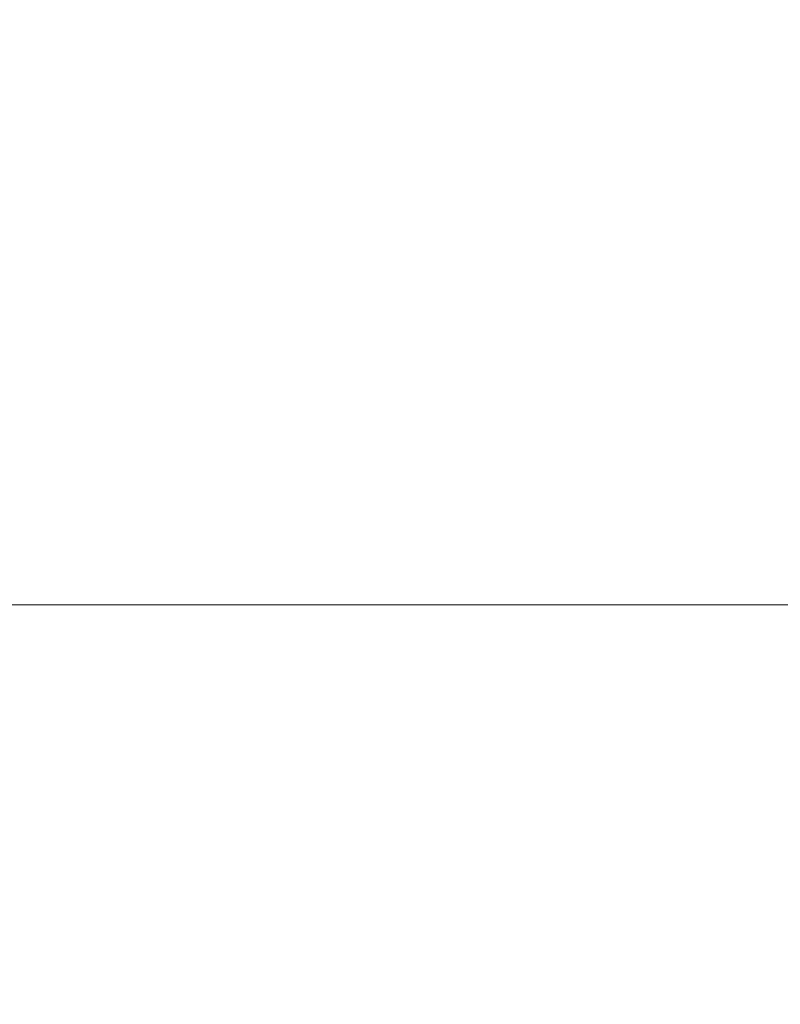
# Model space of a CAD drawing. Header units: centimetres. Extents: x -26.3 to 27.5, y 4.8 to 73.5.
# Tile 174 of 256: x -8.2311 to -8.2028, y 6.4853 to 6.522. Entities that reach past the tile are written whole.
import ezdxf

# ---------------------------------------------------------------- set-up
doc = ezdxf.new("R2010")
doc.units = ezdxf.units.CM
doc.header["$LTSCALE"] = 2.54
doc.layers.add('Lucido design-1', color=7, linetype='Continuous')

# ---------------------------------------------------------------- blocks, each defined once
blk = doc.blocks.new('Gruppo-3-1')
at = {"color": 7, "linetype": 'Continuous', "lineweight": 9}
for points, invisible_edges in [([(-8.204649, 6.526031, -1479.7661), (-8.203601, 6.522435, -1479.7661), (-8.205699, 6.521873, -1479.769575), (-8.206721, 6.525378, -1479.769575)], 15), ([(-8.204649, 6.526031, -1515.8661), (-8.203601, 6.522435, -1515.8661), (-8.205699, 6.521873, -1515.869575), (-8.206721, 6.525378, -1515.869575)], 15), ([(-25.986537, 6.525376, -1479.018057), (-25.986537, 6.521853, -1479.017221), (27.113463, 6.521853, -1479.017221), (27.113463, 6.525376, -1479.018057)], 10), ([(-25.986537, 6.525376, -1515.118057), (-25.986537, 6.521853, -1515.117221), (27.113463, 6.521853, -1515.117221), (27.113463, 6.525376, -1515.118057)], 10), ([(-8.21732, 6.525405, -1479.782472), (-8.216287, 6.522362, -1479.782472), (-8.218976, 6.521514, -1479.78542), (-8.219969, 6.524441, -1479.78542)], 15), ([(-8.21732, 6.525405, -1515.882472), (-8.216287, 6.522362, -1515.882472), (-8.218976, 6.521514, -1515.88542), (-8.219969, 6.524441, -1515.88542)], 15), ([(-8.206721, 6.525378, -1479.769575), (-8.205699, 6.521873, -1479.769575), (-8.207931, 6.521274, -1479.772955), (-8.208925, 6.524683, -1479.772955)], 15), ([(-8.206721, 6.525378, -1515.869575), (-8.205699, 6.521873, -1515.869575), (-8.207931, 6.521274, -1515.872955), (-8.208925, 6.524683, -1515.872955)], 15), ([(-8.226614, 6.525033, -1479.790951), (-8.225588, 6.522396, -1479.790951), (-8.228547, 6.521319, -1479.793526), (-8.229523, 6.523828, -1479.793526)], 15), ([(-8.226614, 6.525033, -1515.890951), (-8.225588, 6.522396, -1515.890951), (-8.228547, 6.521319, -1515.893526), (-8.229523, 6.523828, -1515.893526)], 15), ([(-8.208925, 6.524683, -1479.772955), (-8.207931, 6.521274, -1479.772955), (-8.210293, 6.520642, -1479.776235), (-8.211257, 6.523948, -1479.776235)], 15), ([(-8.208925, 6.524683, -1515.872955), (-8.207931, 6.521274, -1515.872955), (-8.210293, 6.520642, -1515.876235), (-8.211257, 6.523948, -1515.876235)], 15), ([(-8.219969, 6.524441, -1479.78542), (-8.218976, 6.521514, -1479.78542), (-8.221775, 6.520632, -1479.788248), (-8.222727, 6.523437, -1479.788248)], 15), ([(-8.219969, 6.524441, -1515.88542), (-8.218976, 6.521514, -1515.88542), (-8.221775, 6.520632, -1515.888248), (-8.222727, 6.523437, -1515.888248)], 15), ([(-8.211257, 6.523948, -1479.776235), (-8.210293, 6.520642, -1479.776235), (-8.21278, 6.519975, -1479.779409), (-8.213712, 6.523174, -1479.779409)], 15), ([(-8.211257, 6.523948, -1515.876235), (-8.210293, 6.520642, -1515.876235), (-8.21278, 6.519975, -1515.879409), (-8.213712, 6.523174, -1515.879409)], 15), ([(-8.229523, 6.523828, -1479.793526), (-8.228547, 6.521319, -1479.793526), (-8.231645, 6.520191, -1479.796003), (-8.232568, 6.522567, -1479.796003)], 15), ([(-8.229523, 6.523828, -1515.893526), (-8.228547, 6.521319, -1515.893526), (-8.231645, 6.520191, -1515.896003), (-8.232568, 6.522567, -1515.896003)], 15), ([(-8.222727, 6.523437, -1479.788248), (-8.221775, 6.520632, -1479.788248), (-8.224678, 6.519716, -1479.790951), (-8.225588, 6.522396, -1479.790951)], 15), ([(-8.222727, 6.523437, -1515.888248), (-8.221775, 6.520632, -1515.888248), (-8.224678, 6.519716, -1515.890951), (-8.225588, 6.522396, -1515.890951)], 15), ([(-8.213712, 6.523174, -1479.779409), (-8.21278, 6.519975, -1479.779409), (-8.215387, 6.519277, -1479.782472), (-8.216287, 6.522362, -1479.782472)], 15), ([(-8.213712, 6.523174, -1515.879409), (-8.21278, 6.519975, -1515.879409), (-8.215387, 6.519277, -1515.882472), (-8.216287, 6.522362, -1515.882472)], 15), ([(-8.20164, 6.52296, -1479.762536), (-8.200729, 6.519235, -1479.762536), (-8.202711, 6.518796, -1479.7661), (-8.203601, 6.522435, -1479.7661)], 15), ([(-8.20164, 6.52296, -1515.862536), (-8.200729, 6.519235, -1515.862536), (-8.202711, 6.518796, -1515.8661), (-8.203601, 6.522435, -1515.8661)], 15), ([(-8.225588, 6.522396, -1479.790951), (-8.224678, 6.519716, -1479.790951), (-8.227682, 6.518769, -1479.793526), (-8.228547, 6.521319, -1479.793526)], 15), ([(-8.225588, 6.522396, -1515.890951), (-8.224678, 6.519716, -1515.890951), (-8.227682, 6.518769, -1515.893526), (-8.228547, 6.521319, -1515.893526)], 15), ([(-8.203601, 6.522435, -1479.7661), (-8.202711, 6.518796, -1479.7661), (-8.204831, 6.518326, -1479.769575), (-8.205699, 6.521873, -1479.769575)], 15), ([(-8.203601, 6.522435, -1515.8661), (-8.202711, 6.518796, -1515.8661), (-8.204831, 6.518326, -1515.869575), (-8.205699, 6.521873, -1515.869575)], 15), ([(-8.216287, 6.522362, -1479.782472), (-8.215387, 6.519277, -1479.782472), (-8.218111, 6.518547, -1479.78542), (-8.218976, 6.521514, -1479.78542)], 15), ([(-8.216287, 6.522362, -1515.882472), (-8.215387, 6.519277, -1515.882472), (-8.218111, 6.518547, -1515.88542), (-8.218976, 6.521514, -1515.88542)], 15), ([(27.113463, 6.521201, -1479.017066), (27.113463, 6.521853, -1479.017221), (-25.986537, 6.521853, -1479.017221), (-25.986537, 6.521201, -1479.017066)], 10), ([(27.113463, 6.521201, -1515.117066), (27.113463, 6.521853, -1515.117221), (-25.986537, 6.521853, -1515.117221), (-25.986537, 6.521201, -1515.117066)], 10), ([(-8.205699, 6.521873, -1479.769575), (-8.204831, 6.518326, -1479.769575), (-8.207087, 6.517826, -1479.772955), (-8.207931, 6.521274, -1479.772955)], 15), ([(-8.205699, 6.521873, -1515.869575), (-8.204831, 6.518326, -1515.869575), (-8.207087, 6.517826, -1515.872955), (-8.207931, 6.521274, -1515.872955)], 15), ([(-8.228547, 6.521319, -1479.793526), (-8.227682, 6.518769, -1479.793526), (-8.230826, 6.517778, -1479.796003), (-8.231645, 6.520191, -1479.796003)], 15), ([(-8.228547, 6.521319, -1515.893526), (-8.227682, 6.518769, -1515.893526), (-8.230826, 6.517778, -1515.896003), (-8.231645, 6.520191, -1515.896003)], 15), ([(-8.218976, 6.521514, -1479.78542), (-8.218111, 6.518547, -1479.78542), (-8.220946, 6.517787, -1479.788248), (-8.221775, 6.520632, -1479.788248)], 15), ([(-8.218976, 6.521514, -1515.88542), (-8.218111, 6.518547, -1515.88542), (-8.220946, 6.517787, -1515.888248), (-8.221775, 6.520632, -1515.888248)], 15), ([(-25.986537, 6.521201, -1479.017066), (-25.986537, 6.517575, -1479.016369), (27.113463, 6.517575, -1479.016369), (27.113463, 6.521201, -1479.017066)], 10), ([(-25.986537, 6.521201, -1515.117066), (-25.986537, 6.517575, -1515.116369), (27.113463, 6.517575, -1515.116369), (27.113463, 6.521201, -1515.117066)], 10), ([(-8.207931, 6.521274, -1479.772955), (-8.207087, 6.517826, -1479.772955), (-8.209474, 6.517296, -1479.776235), (-8.210293, 6.520642, -1479.776235)], 15), ([(-8.207931, 6.521274, -1515.872955), (-8.207087, 6.517826, -1515.872955), (-8.209474, 6.517296, -1515.876235), (-8.210293, 6.520642, -1515.876235)], 15), ([(-8.221775, 6.520632, -1479.788248), (-8.220946, 6.517787, -1479.788248), (-8.223887, 6.516999, -1479.790951), (-8.224678, 6.519716, -1479.790951)], 15), ([(-8.221775, 6.520632, -1515.888248), (-8.220946, 6.517787, -1515.888248), (-8.223887, 6.516999, -1515.890951), (-8.224678, 6.519716, -1515.890951)], 15), ([(-8.210293, 6.520642, -1479.776235), (-8.209474, 6.517296, -1479.776235), (-8.211988, 6.516739, -1479.779409), (-8.21278, 6.519975, -1479.779409)], 15), ([(-8.210293, 6.520642, -1515.876235), (-8.209474, 6.517296, -1515.876235), (-8.211988, 6.516739, -1515.879409), (-8.21278, 6.519975, -1515.879409)], 15), ([(-8.231645, 6.520191, -1479.796003), (-8.230826, 6.517778, -1479.796003), (-8.234013, 6.516773, -1479.798307), (-8.234785, 6.519048, -1479.798307)], 15), ([(-8.231645, 6.520191, -1515.896003), (-8.230826, 6.517778, -1515.896003), (-8.234013, 6.516773, -1515.898307), (-8.234785, 6.519048, -1515.898307)], 15), ([(-8.21278, 6.519975, -1479.779409), (-8.211988, 6.516739, -1479.779409), (-8.214624, 6.516155, -1479.782472), (-8.215387, 6.519277, -1479.782472)], 15), ([(-8.21278, 6.519975, -1515.879409), (-8.211988, 6.516739, -1515.879409), (-8.214624, 6.516155, -1515.882472), (-8.215387, 6.519277, -1515.882472)], 15), ([(-8.224678, 6.519716, -1479.790951), (-8.223887, 6.516999, -1479.790951), (-8.226928, 6.516184, -1479.793526), (-8.227682, 6.518769, -1479.793526)], 15), ([(-8.224678, 6.519716, -1515.890951), (-8.223887, 6.516999, -1515.890951), (-8.226928, 6.516184, -1515.893526), (-8.227682, 6.518769, -1515.893526)], 15), ([(-8.215387, 6.519277, -1479.782472), (-8.214624, 6.516155, -1479.782472), (-8.217376, 6.515545, -1479.78542), (-8.218111, 6.518547, -1479.78542)], 15), ([(-8.215387, 6.519277, -1515.882472), (-8.214624, 6.516155, -1515.882472), (-8.217376, 6.515545, -1515.88542), (-8.218111, 6.518547, -1515.88542)], 15), ([(-8.227682, 6.518769, -1479.793526), (-8.226928, 6.516184, -1479.793526), (-8.230112, 6.515331, -1479.796003), (-8.230826, 6.517778, -1479.796003)], 15), ([(-8.227682, 6.518769, -1515.893526), (-8.226928, 6.516184, -1515.893526), (-8.230112, 6.515331, -1515.896003), (-8.230826, 6.517778, -1515.896003)], 15), ([(-8.202711, 6.518796, -1479.7661), (-8.20198, 6.515122, -1479.7661), (-8.204119, 6.514745, -1479.769575), (-8.204831, 6.518326, -1479.769575)], 15), ([(-8.202711, 6.518796, -1515.8661), (-8.20198, 6.515122, -1515.8661), (-8.204119, 6.514745, -1515.869575), (-8.204831, 6.518326, -1515.869575)], 15), ([(-8.218111, 6.518547, -1479.78542), (-8.217376, 6.515545, -1479.78542), (-8.220242, 6.514909, -1479.788248), (-8.220946, 6.517787, -1479.788248)], 15), ([(-8.218111, 6.518547, -1515.88542), (-8.217376, 6.515545, -1515.88542), (-8.220242, 6.514909, -1515.888248), (-8.220946, 6.517787, -1515.888248)], 15), ([(-8.204831, 6.518326, -1479.769575), (-8.204119, 6.514745, -1479.769575), (-8.206395, 6.514343, -1479.772955), (-8.207087, 6.517826, -1479.772955)], 15), ([(-8.204831, 6.518326, -1515.869575), (-8.204119, 6.514745, -1515.869575), (-8.206395, 6.514343, -1515.872955), (-8.207087, 6.517826, -1515.872955)], 15), ([(-8.230826, 6.517778, -1479.796003), (-8.230112, 6.515331, -1479.796003), (-8.23334, 6.514466, -1479.798307), (-8.234013, 6.516773, -1479.798307)], 15), ([(-8.230826, 6.517778, -1515.896003), (-8.230112, 6.515331, -1515.896003), (-8.23334, 6.514466, -1515.898307), (-8.234013, 6.516773, -1515.898307)], 15), ([(-8.220946, 6.517787, -1479.788248), (-8.220242, 6.514909, -1479.788248), (-8.223214, 6.51425, -1479.790951), (-8.223887, 6.516999, -1479.790951)], 15), ([(-8.220946, 6.517787, -1515.888248), (-8.220242, 6.514909, -1515.888248), (-8.223214, 6.51425, -1515.890951), (-8.223887, 6.516999, -1515.890951)], 15), ([(-8.207087, 6.517826, -1479.772955), (-8.206395, 6.514343, -1479.772955), (-8.208803, 6.513919, -1479.776235), (-8.209474, 6.517296, -1479.776235)], 15), ([(-8.207087, 6.517826, -1515.872955), (-8.206395, 6.514343, -1515.872955), (-8.208803, 6.513919, -1515.876235), (-8.209474, 6.517296, -1515.876235)], 15), ([(27.113463, 6.51698, -1479.016255), (27.113463, 6.517575, -1479.016369), (-25.986537, 6.517575, -1479.016369), (-25.986537, 6.51698, -1479.016255)], 10), ([(27.113463, 6.51698, -1515.116255), (27.113463, 6.517575, -1515.116369), (-25.986537, 6.517575, -1515.116369), (-25.986537, 6.51698, -1515.116255)], 10), ([(-8.209474, 6.517296, -1479.776235), (-8.208803, 6.513919, -1479.776235), (-8.211338, 6.513472, -1479.779409), (-8.211988, 6.516739, -1479.779409)], 15), ([(-8.209474, 6.517296, -1515.876235), (-8.208803, 6.513919, -1515.876235), (-8.211338, 6.513472, -1515.879409), (-8.211988, 6.516739, -1515.879409)], 15), ([(-25.986537, 6.51698, -1479.016255), (-25.986537, 6.513263, -1479.015705), (27.113463, 6.513263, -1479.015705), (27.113463, 6.51698, -1479.016255)], 10), ([(-25.986537, 6.51698, -1515.116255), (-25.986537, 6.513263, -1515.115705), (27.113463, 6.513263, -1515.115705), (27.113463, 6.51698, -1515.116255)], 10), ([(-8.223887, 6.516999, -1479.790951), (-8.223214, 6.51425, -1479.790951), (-8.226288, 6.513569, -1479.793526), (-8.226928, 6.516184, -1479.793526)], 15), ([(-8.223887, 6.516999, -1515.890951), (-8.223214, 6.51425, -1515.890951), (-8.226288, 6.513569, -1515.893526), (-8.226928, 6.516184, -1515.893526)], 15), ([(-8.211988, 6.516739, -1479.779409), (-8.211338, 6.513472, -1479.779409), (-8.213997, 6.513003, -1479.782472), (-8.214624, 6.516155, -1479.782472)], 15), ([(-8.211988, 6.516739, -1515.879409), (-8.211338, 6.513472, -1515.879409), (-8.213997, 6.513003, -1515.882472), (-8.214624, 6.516155, -1515.882472)], 15), ([(-8.226928, 6.516184, -1479.793526), (-8.226288, 6.513569, -1479.793526), (-8.229507, 6.512855, -1479.796003), (-8.230112, 6.515331, -1479.796003)], 15), ([(-8.226928, 6.516184, -1515.893526), (-8.226288, 6.513569, -1515.893526), (-8.229507, 6.512855, -1515.896003), (-8.230112, 6.515331, -1515.896003)], 15), ([(-8.214624, 6.516155, -1479.782472), (-8.213997, 6.513003, -1479.782472), (-8.216773, 6.512513, -1479.78542), (-8.217376, 6.515545, -1479.78542)], 15), ([(-8.214624, 6.516155, -1515.882472), (-8.213997, 6.513003, -1515.882472), (-8.216773, 6.512513, -1515.88542), (-8.217376, 6.515545, -1515.88542)], 15), ([(-8.217376, 6.515545, -1479.78542), (-8.216773, 6.512513, -1479.78542), (-8.219664, 6.512004, -1479.788248), (-8.220242, 6.514909, -1479.788248)], 15), ([(-8.217376, 6.515545, -1515.88542), (-8.216773, 6.512513, -1515.88542), (-8.219664, 6.512004, -1515.888248), (-8.220242, 6.514909, -1515.888248)], 15), ([(-8.230112, 6.515331, -1479.796003), (-8.229507, 6.512855, -1479.796003), (-8.232769, 6.512132, -1479.798307), (-8.23334, 6.514466, -1479.798307)], 15), ([(-8.230112, 6.515331, -1515.896003), (-8.229507, 6.512855, -1515.896003), (-8.232769, 6.512132, -1515.898307), (-8.23334, 6.514466, -1515.898307)], 15), ([(-8.20198, 6.515122, -1479.7661), (-8.20141, 6.511419, -1479.7661), (-8.203564, 6.511136, -1479.769575), (-8.204119, 6.514745, -1479.769575)], 15), ([(-8.20198, 6.515122, -1515.8661), (-8.20141, 6.511419, -1515.8661), (-8.203564, 6.511136, -1515.869575), (-8.204119, 6.514745, -1515.869575)], 15), ([(-8.220242, 6.514909, -1479.788248), (-8.219664, 6.512004, -1479.788248), (-8.222662, 6.511475, -1479.790951), (-8.223214, 6.51425, -1479.790951)], 15), ([(-8.220242, 6.514909, -1515.888248), (-8.219664, 6.512004, -1515.888248), (-8.222662, 6.511475, -1515.890951), (-8.223214, 6.51425, -1515.890951)], 15), ([(-8.204119, 6.514745, -1479.769575), (-8.203564, 6.511136, -1479.769575), (-8.205855, 6.510834, -1479.772955), (-8.206395, 6.514343, -1479.772955)], 15), ([(-8.204119, 6.514745, -1515.869575), (-8.203564, 6.511136, -1515.869575), (-8.205855, 6.510834, -1515.872955), (-8.206395, 6.514343, -1515.872955)], 15), ([(-8.206395, 6.514343, -1479.772955), (-8.205855, 6.510834, -1479.772955), (-8.208279, 6.510515, -1479.776235), (-8.208803, 6.513919, -1479.776235)], 15), ([(-8.206395, 6.514343, -1515.872955), (-8.205855, 6.510834, -1515.872955), (-8.208279, 6.510515, -1515.876235), (-8.208803, 6.513919, -1515.876235)], 15), ([(-8.223214, 6.51425, -1479.790951), (-8.222662, 6.511475, -1479.790951), (-8.225763, 6.510928, -1479.793526), (-8.226288, 6.513569, -1479.793526)], 15), ([(-8.223214, 6.51425, -1515.890951), (-8.222662, 6.511475, -1515.890951), (-8.225763, 6.510928, -1515.893526), (-8.226288, 6.513569, -1515.893526)], 15), ([(-8.208803, 6.513919, -1479.776235), (-8.208279, 6.510515, -1479.776235), (-8.210831, 6.510179, -1479.779409), (-8.211338, 6.513472, -1479.779409)], 15), ([(-8.208803, 6.513919, -1515.876235), (-8.208279, 6.510515, -1515.876235), (-8.210831, 6.510179, -1515.879409), (-8.211338, 6.513472, -1515.879409)], 15), ([(27.113463, 6.512721, -1479.015624), (27.113463, 6.513263, -1479.015705), (-25.986537, 6.513263, -1479.015705), (-25.986537, 6.512721, -1479.015624)], 10), ([(27.113463, 6.512721, -1515.115624), (27.113463, 6.513263, -1515.115705), (-25.986537, 6.513263, -1515.115705), (-25.986537, 6.512721, -1515.115624)], 10), ([(-8.226288, 6.513569, -1479.793526), (-8.225763, 6.510928, -1479.793526), (-8.229009, 6.510356, -1479.796003), (-8.229507, 6.512855, -1479.796003)], 15), ([(-8.226288, 6.513569, -1515.893526), (-8.225763, 6.510928, -1515.893526), (-8.229009, 6.510356, -1515.896003), (-8.229507, 6.512855, -1515.896003)], 15), ([(-8.211338, 6.513472, -1479.779409), (-8.210831, 6.510179, -1479.779409), (-8.213508, 6.509827, -1479.782472), (-8.213997, 6.513003, -1479.782472)], 15), ([(-8.211338, 6.513472, -1515.879409), (-8.210831, 6.510179, -1515.879409), (-8.213508, 6.509827, -1515.882472), (-8.213997, 6.513003, -1515.882472)], 15), ([(-8.229507, 6.512855, -1479.796003), (-8.229009, 6.510356, -1479.796003), (-8.2323, 6.509775, -1479.798307), (-8.232769, 6.512132, -1479.798307)], 15), ([(-8.229507, 6.512855, -1515.896003), (-8.229009, 6.510356, -1515.896003), (-8.2323, 6.509775, -1515.898307), (-8.232769, 6.512132, -1515.898307)], 15), ([(-8.213997, 6.513003, -1479.782472), (-8.213508, 6.509827, -1479.782472), (-8.216303, 6.509458, -1479.78542), (-8.216773, 6.512513, -1479.78542)], 15), ([(-8.213997, 6.513003, -1515.882472), (-8.213508, 6.509827, -1515.882472), (-8.216303, 6.509458, -1515.88542), (-8.216773, 6.512513, -1515.88542)], 15), ([(-25.986537, 6.512721, -1479.015624), (-25.986537, 6.508927, -1479.015229), (27.113463, 6.508927, -1479.015229), (27.113463, 6.512721, -1479.015624)], 10), ([(-25.986537, 6.512721, -1515.115624), (-25.986537, 6.508927, -1515.115229), (27.113463, 6.508927, -1515.115229), (27.113463, 6.512721, -1515.115624)], 10), ([(-8.216773, 6.512513, -1479.78542), (-8.216303, 6.509458, -1479.78542), (-8.219213, 6.509075, -1479.788248), (-8.219664, 6.512004, -1479.788248)], 15), ([(-8.216773, 6.512513, -1515.88542), (-8.216303, 6.509458, -1515.88542), (-8.219213, 6.509075, -1515.888248), (-8.219664, 6.512004, -1515.888248)], 15), ([(-8.219664, 6.512004, -1479.788248), (-8.219213, 6.509075, -1479.788248), (-8.222231, 6.508678, -1479.790951), (-8.222662, 6.511475, -1479.790951)], 15), ([(-8.219664, 6.512004, -1515.888248), (-8.219213, 6.509075, -1515.888248), (-8.222231, 6.508678, -1515.890951), (-8.222662, 6.511475, -1515.890951)], 15), ([(-8.222662, 6.511475, -1479.790951), (-8.222231, 6.508678, -1479.790951), (-8.225353, 6.508267, -1479.793526), (-8.225763, 6.510928, -1479.793526)], 15), ([(-8.222662, 6.511475, -1515.890951), (-8.222231, 6.508678, -1515.890951), (-8.225353, 6.508267, -1515.893526), (-8.225763, 6.510928, -1515.893526)], 15), ([(-8.20141, 6.511419, -1479.7661), (-8.201002, 6.507695, -1479.7661), (-8.203166, 6.507506, -1479.769575), (-8.203564, 6.511136, -1479.769575)], 15), ([(-8.20141, 6.511419, -1515.8661), (-8.201002, 6.507695, -1515.8661), (-8.203166, 6.507506, -1515.869575), (-8.203564, 6.511136, -1515.869575)], 15), ([(-8.203564, 6.511136, -1479.769575), (-8.203166, 6.507506, -1479.769575), (-8.205468, 6.507305, -1479.772955), (-8.205855, 6.510834, -1479.772955)], 15), ([(-8.203564, 6.511136, -1515.869575), (-8.203166, 6.507506, -1515.869575), (-8.205468, 6.507305, -1515.872955), (-8.205855, 6.510834, -1515.872955)], 15), ([(-8.225763, 6.510928, -1479.793526), (-8.225353, 6.508267, -1479.793526), (-8.228622, 6.507837, -1479.796003), (-8.229009, 6.510356, -1479.796003)], 15), ([(-8.225763, 6.510928, -1515.893526), (-8.225353, 6.508267, -1515.893526), (-8.228622, 6.507837, -1515.896003), (-8.229009, 6.510356, -1515.896003)], 15), ([(-8.205855, 6.510834, -1479.772955), (-8.205468, 6.507305, -1479.772955), (-8.207904, 6.507092, -1479.776235), (-8.208279, 6.510515, -1479.776235)], 15), ([(-8.205855, 6.510834, -1515.872955), (-8.205468, 6.507305, -1515.872955), (-8.207904, 6.507092, -1515.876235), (-8.208279, 6.510515, -1515.876235)], 15), ([(-8.229009, 6.510356, -1479.796003), (-8.228622, 6.507837, -1479.796003), (-8.231935, 6.507401, -1479.798307), (-8.2323, 6.509775, -1479.798307)], 15), ([(-8.229009, 6.510356, -1515.896003), (-8.228622, 6.507837, -1515.896003), (-8.231935, 6.507401, -1515.898307), (-8.2323, 6.509775, -1515.898307)], 15), ([(-8.208279, 6.510515, -1479.776235), (-8.207904, 6.507092, -1479.776235), (-8.210469, 6.506867, -1479.779409), (-8.210831, 6.510179, -1479.779409)], 15), ([(-8.208279, 6.510515, -1515.876235), (-8.207904, 6.507092, -1515.876235), (-8.210469, 6.506867, -1515.879409), (-8.210831, 6.510179, -1515.879409)], 15), ([(-8.210831, 6.510179, -1479.779409), (-8.210469, 6.506867, -1479.779409), (-8.213158, 6.506632, -1479.782472), (-8.213508, 6.509827, -1479.782472)], 15), ([(-8.210831, 6.510179, -1515.879409), (-8.210469, 6.506867, -1515.879409), (-8.213158, 6.506632, -1515.882472), (-8.213508, 6.509827, -1515.882472)], 15), ([(-8.213508, 6.509827, -1479.782472), (-8.213158, 6.506632, -1479.782472), (-8.215967, 6.506386, -1479.78542), (-8.216303, 6.509458, -1479.78542)], 15), ([(-8.213508, 6.509827, -1515.882472), (-8.213158, 6.506632, -1515.882472), (-8.215967, 6.506386, -1515.88542), (-8.216303, 6.509458, -1515.88542)], 15), ([(-8.216303, 6.509458, -1479.78542), (-8.215967, 6.506386, -1479.78542), (-8.21889, 6.50613, -1479.788248), (-8.219213, 6.509075, -1479.788248)], 15), ([(-8.216303, 6.509458, -1515.88542), (-8.215967, 6.506386, -1515.88542), (-8.21889, 6.50613, -1515.888248), (-8.219213, 6.509075, -1515.888248)], 15), ([(27.113463, 6.508431, -1479.015177), (27.113463, 6.508927, -1479.015229), (-25.986537, 6.508927, -1479.015229), (-25.986537, 6.508431, -1479.015177)], 10), ([(27.113463, 6.508431, -1515.115177), (27.113463, 6.508927, -1515.115229), (-25.986537, 6.508927, -1515.115229), (-25.986537, 6.508431, -1515.115177)], 10), ([(-8.219213, 6.509075, -1479.788248), (-8.21889, 6.50613, -1479.788248), (-8.221923, 6.505865, -1479.790951), (-8.222231, 6.508678, -1479.790951)], 15), ([(-8.219213, 6.509075, -1515.888248), (-8.21889, 6.50613, -1515.888248), (-8.221923, 6.505865, -1515.890951), (-8.222231, 6.508678, -1515.890951)], 15), ([(-8.222231, 6.508678, -1479.790951), (-8.221923, 6.505865, -1479.790951), (-8.22506, 6.505591, -1479.793526), (-8.225353, 6.508267, -1479.793526)], 15), ([(-8.222231, 6.508678, -1515.890951), (-8.221923, 6.505865, -1515.890951), (-8.22506, 6.505591, -1515.893526), (-8.225353, 6.508267, -1515.893526)], 15), ([(-25.986537, 6.508431, -1479.015177), (-25.986537, 6.504573, -1479.014943), (27.113463, 6.504573, -1479.014943), (27.113463, 6.508431, -1479.015177)], 10), ([(-25.986537, 6.508431, -1515.115177), (-25.986537, 6.504573, -1515.114943), (27.113463, 6.504573, -1515.114943), (27.113463, 6.508431, -1515.115177)], 10), ([(-8.225353, 6.508267, -1479.793526), (-8.22506, 6.505591, -1479.793526), (-8.228344, 6.505303, -1479.796003), (-8.228622, 6.507837, -1479.796003)], 15), ([(-8.225353, 6.508267, -1515.893526), (-8.22506, 6.505591, -1515.893526), (-8.228344, 6.505303, -1515.896003), (-8.228622, 6.507837, -1515.896003)], 15), ([(-8.228622, 6.507837, -1479.796003), (-8.228344, 6.505303, -1479.796003), (-8.231673, 6.505012, -1479.798307), (-8.231935, 6.507401, -1479.798307)], 15), ([(-8.228622, 6.507837, -1515.896003), (-8.228344, 6.505303, -1515.896003), (-8.231673, 6.505012, -1515.898307), (-8.231935, 6.507401, -1515.898307)], 15), ([(-8.203166, 6.507506, -1479.769575), (-8.202927, 6.503863, -1479.769575), (-8.205236, 6.503762, -1479.772955), (-8.205468, 6.507305, -1479.772955)], 15), ([(-8.203166, 6.507506, -1515.869575), (-8.202927, 6.503863, -1515.869575), (-8.205236, 6.503762, -1515.872955), (-8.205468, 6.507305, -1515.872955)], 15), ([(-8.201002, 6.507695, -1479.7661), (-8.200757, 6.503957, -1479.7661), (-8.202927, 6.503863, -1479.769575), (-8.203166, 6.507506, -1479.769575)], 15), ([(-8.201002, 6.507695, -1515.8661), (-8.200757, 6.503957, -1515.8661), (-8.202927, 6.503863, -1515.869575), (-8.203166, 6.507506, -1515.869575)], 15), ([(-8.207904, 6.507092, -1479.776235), (-8.207678, 6.503655, -1479.776235), (-8.210251, 6.503543, -1479.779409), (-8.210469, 6.506867, -1479.779409)], 15), ([(-8.207904, 6.507092, -1515.876235), (-8.207678, 6.503655, -1515.876235), (-8.210251, 6.503543, -1515.879409), (-8.210469, 6.506867, -1515.879409)], 15), ([(-8.205468, 6.507305, -1479.772955), (-8.205236, 6.503762, -1479.772955), (-8.207678, 6.503655, -1479.776235), (-8.207904, 6.507092, -1479.776235)], 15), ([(-8.205468, 6.507305, -1515.872955), (-8.205236, 6.503762, -1515.872955), (-8.207678, 6.503655, -1515.876235), (-8.207904, 6.507092, -1515.876235)], 15), ([(-8.213158, 6.506632, -1479.782472), (-8.212948, 6.503425, -1479.782472), (-8.215765, 6.503302, -1479.78542), (-8.215967, 6.506386, -1479.78542)], 15), ([(-8.213158, 6.506632, -1515.882472), (-8.212948, 6.503425, -1515.882472), (-8.215765, 6.503302, -1515.88542), (-8.215967, 6.506386, -1515.88542)], 15), ([(-8.210469, 6.506867, -1479.779409), (-8.210251, 6.503543, -1479.779409), (-8.212948, 6.503425, -1479.782472), (-8.213158, 6.506632, -1479.782472)], 15), ([(-8.210469, 6.506867, -1515.879409), (-8.210251, 6.503543, -1515.879409), (-8.212948, 6.503425, -1515.882472), (-8.213158, 6.506632, -1515.882472)], 15), ([(-8.215967, 6.506386, -1479.78542), (-8.215765, 6.503302, -1479.78542), (-8.218697, 6.503174, -1479.788248), (-8.21889, 6.50613, -1479.788248)], 15), ([(-8.215967, 6.506386, -1515.88542), (-8.215765, 6.503302, -1515.88542), (-8.218697, 6.503174, -1515.888248), (-8.21889, 6.50613, -1515.888248)], 15), ([(-8.21889, 6.50613, -1479.788248), (-8.218697, 6.503174, -1479.788248), (-8.221738, 6.503041, -1479.790951), (-8.221923, 6.505865, -1479.790951)], 15), ([(-8.21889, 6.50613, -1515.888248), (-8.218697, 6.503174, -1515.888248), (-8.221738, 6.503041, -1515.890951), (-8.221923, 6.505865, -1515.890951)], 15), ([(-8.22506, 6.505591, -1479.793526), (-8.224884, 6.502904, -1479.793526), (-8.228177, 6.50276, -1479.796003), (-8.228344, 6.505303, -1479.796003)], 15), ([(-8.22506, 6.505591, -1515.893526), (-8.224884, 6.502904, -1515.893526), (-8.228177, 6.50276, -1515.896003), (-8.228344, 6.505303, -1515.896003)], 15), ([(-8.221923, 6.505865, -1479.790951), (-8.221738, 6.503041, -1479.790951), (-8.224884, 6.502904, -1479.793526), (-8.22506, 6.505591, -1479.793526)], 15), ([(-8.221923, 6.505865, -1515.890951), (-8.221738, 6.503041, -1515.890951), (-8.224884, 6.502904, -1515.893526), (-8.22506, 6.505591, -1515.893526)], 15), ([(-8.228344, 6.505303, -1479.796003), (-8.228177, 6.50276, -1479.796003), (-8.231516, 6.502614, -1479.798307), (-8.231673, 6.505012, -1479.798307)], 15), ([(-8.228344, 6.505303, -1515.896003), (-8.228177, 6.50276, -1515.896003), (-8.231516, 6.502614, -1515.898307), (-8.231673, 6.505012, -1515.898307)], 15), ([(27.113463, 6.504128, -1479.014916), (27.113463, 6.504573, -1479.014943), (-25.986537, 6.504573, -1479.014943), (-25.986537, 6.504128, -1479.014916)], 10), ([(27.113463, 6.504128, -1515.114916), (27.113463, 6.504573, -1515.114943), (-25.986537, 6.504573, -1515.114943), (-25.986537, 6.504128, -1515.114916)], 10), ([(-25.986537, 6.504128, -1479.014916), (-25.986537, 6.500212, -1479.014839), (27.113463, 6.500212, -1479.014839), (27.113463, 6.504128, -1479.014916)], 8), ([(-25.986537, 6.504128, -1515.114916), (-25.986537, 6.500212, -1515.114839), (27.113463, 6.500212, -1515.114839), (27.113463, 6.504128, -1515.114916)], 8), ([(-8.205236, 6.503762, -1479.772955), (-8.205158, 6.500212, -1479.772955), (-8.207603, 6.500212, -1479.776235), (-8.207678, 6.503655, -1479.776235)], 13), ([(-8.205236, 6.503762, -1515.872955), (-8.205158, 6.500212, -1515.872955), (-8.207603, 6.500212, -1515.876235), (-8.207678, 6.503655, -1515.876235)], 13), ([(-8.202927, 6.503863, -1479.769575), (-8.202848, 6.500212, -1479.769575), (-8.205158, 6.500212, -1479.772955), (-8.205236, 6.503762, -1479.772955)], 13), ([(-8.202927, 6.503863, -1515.869575), (-8.202848, 6.500212, -1515.869575), (-8.205158, 6.500212, -1515.872955), (-8.205236, 6.503762, -1515.872955)], 13), ([(-8.200757, 6.503957, -1479.7661), (-8.200675, 6.500212, -1479.7661), (-8.202848, 6.500212, -1479.769575), (-8.202927, 6.503863, -1479.769575)], 13), ([(-8.200757, 6.503957, -1515.8661), (-8.200675, 6.500212, -1515.8661), (-8.202848, 6.500212, -1515.869575), (-8.202927, 6.503863, -1515.869575)], 13), ([(-8.212948, 6.503425, -1479.782472), (-8.212878, 6.500212, -1479.782472), (-8.215697, 6.500212, -1479.78542), (-8.215765, 6.503302, -1479.78542)], 13), ([(-8.212948, 6.503425, -1515.882472), (-8.212878, 6.500212, -1515.882472), (-8.215697, 6.500212, -1515.88542), (-8.215765, 6.503302, -1515.88542)], 13), ([(-8.210251, 6.503543, -1479.779409), (-8.210178, 6.500212, -1479.779409), (-8.212878, 6.500212, -1479.782472), (-8.212948, 6.503425, -1479.782472)], 13), ([(-8.210251, 6.503543, -1515.879409), (-8.210178, 6.500212, -1515.879409), (-8.212878, 6.500212, -1515.882472), (-8.212948, 6.503425, -1515.882472)], 13), ([(-8.207678, 6.503655, -1479.776235), (-8.207603, 6.500212, -1479.776235), (-8.210178, 6.500212, -1479.779409), (-8.210251, 6.503543, -1479.779409)], 13), ([(-8.207678, 6.503655, -1515.876235), (-8.207603, 6.500212, -1515.876235), (-8.210178, 6.500212, -1515.879409), (-8.210251, 6.503543, -1515.879409)], 13), ([(-8.221738, 6.503041, -1479.790951), (-8.221677, 6.500212, -1479.790951), (-8.224825, 6.500212, -1479.793526), (-8.224884, 6.502904, -1479.793526)], 13), ([(-8.221738, 6.503041, -1515.890951), (-8.221677, 6.500212, -1515.890951), (-8.224825, 6.500212, -1515.893526), (-8.224884, 6.502904, -1515.893526)], 13), ([(-8.218697, 6.503174, -1479.788248), (-8.218632, 6.500212, -1479.788248), (-8.221677, 6.500212, -1479.790951), (-8.221738, 6.503041, -1479.790951)], 13), ([(-8.218697, 6.503174, -1515.888248), (-8.218632, 6.500212, -1515.888248), (-8.221677, 6.500212, -1515.890951), (-8.221738, 6.503041, -1515.890951)], 13), ([(-8.215765, 6.503302, -1479.78542), (-8.215697, 6.500212, -1479.78542), (-8.218632, 6.500212, -1479.788248), (-8.218697, 6.503174, -1479.788248)], 13), ([(-8.215765, 6.503302, -1515.88542), (-8.215697, 6.500212, -1515.88542), (-8.218632, 6.500212, -1515.888248), (-8.218697, 6.503174, -1515.888248)], 13), ([(-8.228177, 6.50276, -1479.796003), (-8.228122, 6.500212, -1479.796003), (-8.231464, 6.500212, -1479.798307), (-8.231516, 6.502614, -1479.798307)], 13), ([(-8.228177, 6.50276, -1515.896003), (-8.228122, 6.500212, -1515.896003), (-8.231464, 6.500212, -1515.898307), (-8.231516, 6.502614, -1515.898307)], 13), ([(-8.224884, 6.502904, -1479.793526), (-8.224825, 6.500212, -1479.793526), (-8.228122, 6.500212, -1479.796003), (-8.228177, 6.50276, -1479.796003)], 13), ([(-8.224884, 6.502904, -1515.893526), (-8.224825, 6.500212, -1515.893526), (-8.228122, 6.500212, -1515.896003), (-8.228177, 6.50276, -1515.896003)], 13), ([(-8.228421, 5.300212, -1479.796218), (-8.231468, 5.300212, -1479.798301), (-8.231464, 6.500212, -1479.798307)], 10), ([(-8.228421, 5.300212, -1515.896218), (-8.231468, 5.300212, -1515.898301), (-8.231464, 6.500212, -1515.898307)], 10), ([(-8.228421, 5.300212, -1479.796218), (-8.231464, 6.500212, -1479.798307), (-8.228122, 6.500212, -1479.796003)], 9), ([(-8.228421, 5.300212, -1515.896218), (-8.231464, 6.500212, -1515.898307), (-8.228122, 6.500212, -1515.896003)], 9), ([(-8.228122, 6.500212, -1479.796003), (-8.228126, 5.300212, -1479.795998), (-8.228421, 5.300212, -1479.796218)], 9), ([(-8.228122, 6.500212, -1515.896003), (-8.228126, 5.300212, -1515.895998), (-8.228421, 5.300212, -1515.896218)], 9), ([(-8.225142, 5.300212, -1479.793773), (-8.228126, 5.300212, -1479.795998), (-8.228122, 6.500212, -1479.796003), (-8.224825, 6.500212, -1479.793526)], 10), ([(-8.225142, 5.300212, -1515.893773), (-8.228126, 5.300212, -1515.895998), (-8.228122, 6.500212, -1515.896003), (-8.224825, 6.500212, -1515.893526)], 10), ([(-8.224825, 6.500212, -1479.793526), (-8.22483, 5.300212, -1479.79352), (-8.225142, 5.300212, -1479.793773)], 9), ([(-8.224825, 6.500212, -1515.893526), (-8.22483, 5.300212, -1515.89352), (-8.225142, 5.300212, -1515.893773)], 9), ([(-8.221968, 5.300212, -1479.791198), (-8.22483, 5.300212, -1479.79352), (-8.224825, 6.500212, -1479.793526)], 10), ([(-8.221968, 5.300212, -1515.891198), (-8.22483, 5.300212, -1515.89352), (-8.224825, 6.500212, -1515.893526)], 10), ([(-8.221968, 5.300212, -1479.791198), (-8.224825, 6.500212, -1479.793526), (-8.221677, 6.500212, -1479.790951)], 9), ([(-8.221968, 5.300212, -1515.891198), (-8.224825, 6.500212, -1515.893526), (-8.221677, 6.500212, -1515.890951)], 9), ([(-8.221677, 6.500212, -1479.790951), (-8.221681, 5.300212, -1479.790946), (-8.221968, 5.300212, -1479.791198)], 9), ([(-8.221677, 6.500212, -1515.890951), (-8.221681, 5.300212, -1515.890946), (-8.221968, 5.300212, -1515.891198)], 9), ([(-8.218904, 5.300212, -1479.788499), (-8.221681, 5.300212, -1479.790946), (-8.221677, 6.500212, -1479.790951)], 10), ([(-8.218904, 5.300212, -1515.888499), (-8.221681, 5.300212, -1515.890946), (-8.221677, 6.500212, -1515.890951)], 10), ([(-8.218904, 5.300212, -1479.788499), (-8.221677, 6.500212, -1479.790951), (-8.218632, 6.500212, -1479.788248)], 9), ([(-8.218904, 5.300212, -1515.888499), (-8.221677, 6.500212, -1515.890951), (-8.218632, 6.500212, -1515.888248)], 9), ([(-8.218632, 6.500212, -1479.788248), (-8.218637, 5.300212, -1479.788243), (-8.218904, 5.300212, -1479.788499)], 9), ([(-8.218632, 6.500212, -1515.888248), (-8.218637, 5.300212, -1515.888243), (-8.218904, 5.300212, -1515.888499)], 9), ([(-8.215956, 5.300212, -1479.785679), (-8.218637, 5.300212, -1479.788243), (-8.218632, 6.500212, -1479.788248)], 10), ([(-8.215956, 5.300212, -1515.885679), (-8.218637, 5.300212, -1515.888243), (-8.218632, 6.500212, -1515.888248)], 10), ([(-8.215956, 5.300212, -1479.785679), (-8.218632, 6.500212, -1479.788248), (-8.215697, 6.500212, -1479.78542)], 9), ([(-8.215956, 5.300212, -1515.885679), (-8.218632, 6.500212, -1515.888248), (-8.215697, 6.500212, -1515.88542)], 9), ([(-8.215697, 6.500212, -1479.78542), (-8.215702, 5.300212, -1479.785415), (-8.215956, 5.300212, -1479.785679)], 9), ([(-8.215697, 6.500212, -1515.88542), (-8.215702, 5.300212, -1515.885415), (-8.215956, 5.300212, -1515.885679)], 9), ([(-8.213129, 5.300212, -1479.782744), (-8.215702, 5.300212, -1479.785415), (-8.215697, 6.500212, -1479.78542), (-8.212878, 6.500212, -1479.782472)], 10), ([(-8.213129, 5.300212, -1515.882744), (-8.215702, 5.300212, -1515.885415), (-8.215697, 6.500212, -1515.88542), (-8.212878, 6.500212, -1515.882472)], 10), ([(-8.212878, 6.500212, -1479.782472), (-8.212883, 5.300212, -1479.782468), (-8.213129, 5.300212, -1479.782744)], 9), ([(-8.212878, 6.500212, -1515.882472), (-8.212883, 5.300212, -1515.882468), (-8.213129, 5.300212, -1515.882744)], 9), ([(-8.210425, 5.300212, -1479.7797), (-8.212883, 5.300212, -1479.782468), (-8.212878, 6.500212, -1479.782472), (-8.210178, 6.500212, -1479.779409)], 10), ([(-8.210425, 5.300212, -1515.8797), (-8.212883, 5.300212, -1515.882468), (-8.212878, 6.500212, -1515.882472), (-8.210178, 6.500212, -1515.879409)], 10), ([(-8.210178, 6.500212, -1479.779409), (-8.210183, 5.300212, -1479.779404), (-8.210425, 5.300212, -1479.7797)], 9), ([(-8.210178, 6.500212, -1515.879409), (-8.210183, 5.300212, -1515.879404), (-8.210425, 5.300212, -1515.8797)], 9), ([(-8.20785, 5.300212, -1479.776551), (-8.210183, 5.300212, -1479.779404), (-8.210178, 6.500212, -1479.779409), (-8.207603, 6.500212, -1479.776235)], 10), ([(-8.20785, 5.300212, -1515.876551), (-8.210183, 5.300212, -1515.879404), (-8.210178, 6.500212, -1515.879409), (-8.207603, 6.500212, -1515.876235)], 10), ([(-8.207603, 6.500212, -1479.776235), (-8.207609, 5.300212, -1479.77623), (-8.20785, 5.300212, -1479.776551)], 9), ([(-8.207603, 6.500212, -1515.876235), (-8.207609, 5.300212, -1515.87623), (-8.20785, 5.300212, -1515.876551)], 9), ([(-8.205373, 5.300212, -1479.773255), (-8.207609, 5.300212, -1479.77623), (-8.207603, 6.500212, -1479.776235)], 10), ([(-8.205373, 5.300212, -1515.873255), (-8.207609, 5.300212, -1515.87623), (-8.207603, 6.500212, -1515.876235)], 10), ([(-8.205373, 5.300212, -1479.773255), (-8.207603, 6.500212, -1479.776235), (-8.205158, 6.500212, -1479.772955)], 9), ([(-8.205373, 5.300212, -1515.873255), (-8.207603, 6.500212, -1515.876235), (-8.205158, 6.500212, -1515.872955)], 9), ([(-8.205158, 6.500212, -1479.772955), (-8.205164, 5.300212, -1479.772951), (-8.205373, 5.300212, -1479.773255)], 9), ([(-8.205158, 6.500212, -1515.872955), (-8.205164, 5.300212, -1515.872951), (-8.205373, 5.300212, -1515.873255)], 9), ([(-8.20307, 5.300212, -1479.769913), (-8.205164, 5.300212, -1479.772951), (-8.205158, 6.500212, -1479.772955), (-8.202848, 6.500212, -1479.769575)], 10), ([(-8.20307, 5.300212, -1515.869913), (-8.205164, 5.300212, -1515.872951), (-8.205158, 6.500212, -1515.872955), (-8.202848, 6.500212, -1515.869575)], 10), ([(-8.202848, 6.500212, -1479.769575), (-8.202854, 5.300212, -1479.769571), (-8.20307, 5.300212, -1479.769913)], 9), ([(-8.202848, 6.500212, -1515.869575), (-8.202854, 5.300212, -1515.869571), (-8.20307, 5.300212, -1515.869913)], 9), ([(-8.200905, 5.300212, -1479.766484), (-8.202854, 5.300212, -1479.769571), (-8.202848, 6.500212, -1479.769575), (-8.200675, 6.500212, -1479.7661)], 10), ([(-8.200905, 5.300212, -1515.866484), (-8.202854, 5.300212, -1515.869571), (-8.202848, 6.500212, -1515.869575), (-8.200675, 6.500212, -1515.8661)], 10)]:
    blk.add_3dface(points, dxfattribs=dict(at, invisible_edges=invisible_edges))
for points in [[(-25.986537, 6.500212, -1479.014839), (-25.986537, 4.900212, -1479.014839), (27.113463, 4.900212, -1479.014839), (27.113463, 6.500212, -1479.014839)], [(-25.986537, 6.500212, -1515.114839), (-25.986537, 4.900212, -1515.114839), (27.113463, 4.900212, -1515.114839), (27.113463, 6.500212, -1515.114839)]]:
    blk.add_3dface(points, dxfattribs=at)
blk = doc.blocks.new('Gruppo-4-1')
at = {"color": 7}
blk.add_blockref('Gruppo-3-1', (0, 0), dxfattribs=at)

msp = doc.modelspace()

# ---------------------------------------------------------------- block references
at = {"layer": 'Lucido design-1', "color": 7}
msp.add_blockref('Gruppo-4-1', (0, 0), dxfattribs=at)

doc.saveas('drawing.dxf')
